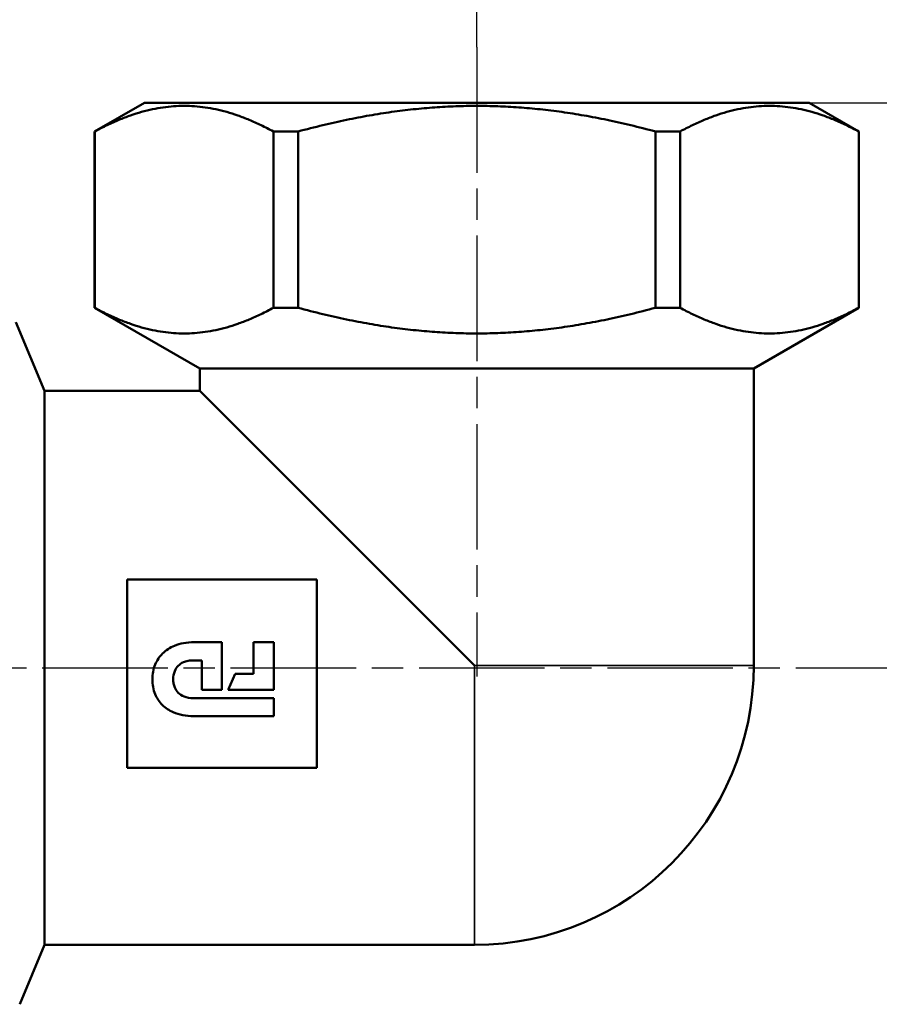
# Model space of a CAD drawing. Header units: millimetres. Extents: x -121 to 738, y -69 to 356.
# Tile 14 of 21: x 74 to 113, y 195 to 239. Entities that reach past the tile are written whole.
import ezdxf

# ---------------------------------------------------------------- set-up
doc = ezdxf.new("R2010")
doc.units = ezdxf.units.MM
doc.linetypes.add('CHAIN', pattern=[0.7087, 0.4724, -0.0591, 0.1181, -0.0591])
for name, color, linetype, lineweight in [('Видимые тонкие (ГОСТ)', 7, 'Continuous', 35), ('Видимый контур (ГОСТ)', 7, 'Continuous', 50), ('Осевая линия (ГОСТ)', 7, 'Continuous', 25), ('Размер (ГОСТ)', 7, 'Continuous', 25)]:
    doc.layers.add(name, color=color, linetype=linetype, lineweight=lineweight)
doc.styles.add('Обычный текст (ГОСТ)', font='GOST Common Italic.ttf')
doc.dimstyles.new('Обычный (ГОСТ)', dxfattribs={"dimtxt": 3.5, "dimasz": 3.5, "dimexe": 1, "dimexo": 0, "dimgap": 0.5, "dimtad": 1, "dimrnd": 1e-08, "dimtxsty": 'Обычный текст (ГОСТ)', "dimblk": 'Filled-1', "dimcen": 0.09, "dimdle": 15, "dimclrd": 256, "dimclre": 256, "dimclrt": 256, "dimazin": 2, "dimtfac": 0.714286, "dimtdec": 3, "dimtmove": 0, "dimatfit": 3, "dimfxl": 1, "dimtolj": 1, "dimlwd": 25, "dimlwe": 25, "dimarcsym": 0})

# ---------------------------------------------------------------- blocks, each defined once
blk = doc.blocks.new('Filled-1')
at = {"color": 0}
for p, q in [((0, 0), (-1, 0.143)), ((-1, 0.143), (-1, -0.143)), ((-1, 0), (0, 0)), ((-1, -0.143), (0, 0))]:
    blk.add_line(p, q, dxfattribs=at)
at = {"color": 0, "flags": 128}
blk.add_lwpolyline([(-1, -0.143), (0, 0), (-1, 0.143), (-1, -0.143)], dxfattribs=at)
at = {"color": 0}
blk.add_solid([(-1, -0.143), (0, 0), (-1, 0.143), (-1, -0.143)], dxfattribs=at)
blk = doc.blocks.new('*D8')
at = {"layer": 'Defpoints', "color": 0, "linetype": 'Continuous', "transparency": 16777216}
for p in [(110.081, 235.625), (111.958, 210.125), (126.958, 210.125)]:
    blk.add_point(p, dxfattribs=at)
at = {"layer": 'Размер (ГОСТ)', "linetype": 'Continuous', "lineweight": 25, "transparency": 16777216}
for p, q in [((110.081, 235.625), (127.958, 235.625)), ((126.958, 232.125), (126.958, 213.625)), ((111.958, 210.125), (127.958, 210.125))]:
    blk.add_line(p, q, dxfattribs=at)
at = {"layer": 'Размер (ГОСТ)', "linetype": 'Continuous', "lineweight": 25, "transparency": 16777216, "xscale": 3.5, "yscale": 3.5, "zscale": 3.5}
for p, rotation in [((126.958, 235.625), 90), ((126.958, 210.125), 270)]:
    blk.add_blockref('Filled-1', p, dxfattribs=dict(at, rotation=rotation))
at = {"layer": 'Размер (ГОСТ)', "linetype": 'Continuous', "lineweight": 25, "transparency": 16777216, "insert": (122.258, 218.473), "char_height": 3.5, "attachment_point": 1, "rotation": 90, "style": 'Обычный текст (ГОСТ)'}
blk.add_mtext('\\A1;25,5', dxfattribs=at)
blk = doc.blocks.new('*D13')
at = {"layer": 'Defpoints', "color": 0, "linetype": 'Continuous', "transparency": 16777216}
for p in [(95.081, 254.274), (95.081, 238.125), (37.581, 221.794)]:
    blk.add_point(p, dxfattribs=at)
at = {"layer": 'Размер (ГОСТ)', "linetype": 'Continuous', "lineweight": 25, "transparency": 16777216}
for p, q in [((37.581, 221.794), (37.581, 255.274)), ((95.081, 238.125), (95.081, 255.274)), ((41.081, 254.274), (91.581, 254.274))]:
    blk.add_line(p, q, dxfattribs=at)
at = {"layer": 'Размер (ГОСТ)', "linetype": 'Continuous', "lineweight": 25, "transparency": 16777216, "xscale": 3.5, "yscale": 3.5, "zscale": 3.5, "rotation": 180}
blk.add_blockref('Filled-1', (37.581, 254.274), dxfattribs=at)
at = {"layer": 'Размер (ГОСТ)', "linetype": 'Continuous', "lineweight": 25, "transparency": 16777216, "xscale": 3.5, "yscale": 3.5, "zscale": 3.5}
blk.add_blockref('Filled-1', (95.081, 254.274), dxfattribs=at)
at = {"layer": 'Размер (ГОСТ)', "linetype": 'Continuous', "lineweight": 25, "transparency": 16777216, "insert": (61.93, 258.974), "char_height": 3.5, "attachment_point": 1, "style": 'Обычный текст (ГОСТ)'}
blk.add_mtext('\\A1;57,5', dxfattribs=at)

msp = doc.modelspace()

# ---------------------------------------------------------------- linework, layer by layer
at = {"layer": 'Видимые тонкие (ГОСТ)'}
for q in [(94.981, 197.625), (107.581, 210.225)]:
    msp.add_line((94.981, 210.225), q, dxfattribs=at)
at = {"layer": 'Видимый контур (ГОСТ)'}
for p, q in [((80.081, 235.625), (77.831, 234.326)), ((110.081, 235.625), (80.081, 235.625)), ((110.081, 235.625), (112.331, 234.326)), ((77.831, 234.326), (77.843, 234.326)), ((77.831, 234.326), (77.831, 226.367)), ((77.843, 234.326), (77.843, 226.367)), ((85.906, 234.326), (87.019, 234.326)), ((85.906, 234.326), (85.906, 226.367)), ((87.019, 234.326), (87.019, 226.367)), ((103.144, 234.326), (104.257, 234.326)), ((103.144, 234.326), (103.144, 226.367)), ((104.257, 234.326), (104.257, 226.367)), ((112.319, 234.326), (112.331, 234.326)), ((112.319, 234.326), (112.319, 226.367)), ((112.331, 234.326), (112.331, 226.367)), ((77.843, 226.367), (77.831, 226.367)), ((82.581, 223.625), (77.831, 226.367)), ((87.019, 226.367), (85.906, 226.367)), ((104.257, 226.367), (103.144, 226.367)), ((107.581, 223.625), (112.331, 226.367)), ((112.331, 226.367), (112.319, 226.367)), ((75.581, 222.625), (74.281, 225.72)), ((82.581, 223.625), (107.581, 223.625)), ((82.581, 223.625), (82.581, 222.625)), ((107.581, 223.625), (107.581, 210.225)), ((75.581, 197.625), (75.581, 222.625)), ((82.581, 222.625), (75.581, 222.625)), ((94.981, 210.225), (82.581, 222.625)), ((87.859, 214.108), (79.31, 214.108)), ((79.31, 214.108), (79.31, 205.608)), ((87.859, 205.608), (87.859, 214.108)), ((82.327, 211.28), (83.584, 211.28)), ((83.584, 211.28), (83.584, 209.133)), ((85.007, 209.858), (85.007, 211.28)), ((85.007, 211.28), (85.924, 211.28)), ((85.924, 211.28), (85.924, 209.133)), ((82.667, 210.461), (82.294, 210.461)), ((82.667, 209.133), (82.667, 210.461)), ((83.869, 209.133), (84.177, 209.858)), ((84.177, 209.858), (85.007, 209.858)), ((83.584, 209.133), (82.667, 209.133)), ((85.924, 209.133), (83.869, 209.133)), ((82.294, 208.754), (85.924, 208.754)), ((85.924, 208.754), (85.924, 207.944)), ((85.924, 207.944), (82.308, 207.944)), ((79.31, 205.608), (87.859, 205.608)), ((75.581, 197.625), (74.454, 194.941)), ((94.981, 197.625), (75.581, 197.625))]:
    msp.add_line(p, q, dxfattribs=at)
msp.add_arc((94.981, 210.225), 12.6, 270, 0, dxfattribs=at)
for points, weights in [([(85.906, 234.326), (81.875, 236.501), (77.843, 234.326)], [1.00291981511, 1.13445028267, 1.00291981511]), ([(103.144, 234.326), (95.081, 236.501), (87.019, 234.326)], [1.00291981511, 1.13445028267, 1.00291981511]), ([(112.319, 234.326), (108.288, 236.501), (104.257, 234.326)], [1.00291981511, 1.13445028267, 1.00291981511]), ([(77.843, 226.367), (81.875, 224.192), (85.906, 226.367)], [1.02210813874, 1.15615510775, 1.02210813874]), ([(87.019, 226.367), (95.081, 224.192), (103.144, 226.367)], [1.02210813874, 1.15615510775, 1.02210813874]), ([(104.257, 226.367), (108.288, 224.192), (112.319, 226.367)], [1.02210813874, 1.15615510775, 1.02210813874])]:
    msp.add_rational_spline(points, weights, degree=2, dxfattribs=at)
for points, knots in [([(80.442, 209.602), (80.442, 209.836), (80.483, 210.066), (80.65, 210.462), (80.759, 210.625), (81.054, 210.919), (81.238, 211.036), (81.695, 211.223), (81.991, 211.28), (82.327, 211.28)], [-0.3407889, -0.3407889, -0.3407889, -0.3407889, -0.2547963, -0.2547963, -0.181915, -0.181915, -0.1008754, -0.1008754, 0, 0, 0, 0]), ([(82.294, 210.461), (82.213, 210.461), (82.131, 210.454), (81.979, 210.425), (81.908, 210.403), (81.754, 210.335), (81.675, 210.282), (81.538, 210.146), (81.486, 210.065), (81.401, 209.859), (81.382, 209.733), (81.382, 209.608)], [-0.1422705, -0.1422705, -0.1422705, -0.1422705, -0.1179069, -0.1179069, -0.0956908, -0.0956908, -0.0670648, -0.0670648, -0.0377427, -0.0377427, 0, 0, 0, 0]), ([(82.308, 207.944), (82.141, 207.944), (81.973, 207.958), (81.663, 208.017), (81.519, 208.06), (81.199, 208.199), (81.032, 208.308), (80.752, 208.586), (80.644, 208.749), (80.481, 209.143), (80.442, 209.371), (80.442, 209.602)], [-0.2831545, -0.2831545, -0.2831545, -0.2831545, -0.2330876, -0.2330876, -0.1882803, -0.1882803, -0.1282568, -0.1282568, -0.0693446, -0.0693446, 0, 0, 0, 0]), ([(81.382, 209.608), (81.382, 209.542), (81.388, 209.476), (81.411, 209.352), (81.428, 209.293), (81.49, 209.148), (81.543, 209.068), (81.687, 208.926), (81.775, 208.87), (81.995, 208.781), (82.137, 208.754), (82.294, 208.754)], [-0.1647293, -0.1647293, -0.1647293, -0.1647293, -0.1411742, -0.1411742, -0.1194983, -0.1194983, -0.0848014, -0.0848014, -0.0472404, -0.0472404, 0, 0, 0, 0])]:
    msp.add_open_spline(points, degree=3, knots=knots, dxfattribs=at)
at = {"layer": 'Осевая линия (ГОСТ)', "linetype": 'CHAIN', "ltscale": 11.993792}
for p, q in [((95.081, 238.125), (95.081, 209.729)), ((32.975, 210.125), (111.958, 210.125))]:
    msp.add_line(p, q, dxfattribs=at)

# ---------------------------------------------------------------- dimensions: what is measured, and where the dimension line sits
at = {"layer": 'Размер (ГОСТ)', "linetype": 'Continuous', "lineweight": 25}
dim = msp.add_linear_dim(base=(95.081, 254.274), p1=(37.581, 221.794), p2=(95.081, 238.125), dimstyle='Обычный (ГОСТ)', override={"dimgap": 0.5, "dimdec": 2, "dimtol": 0, "dimlim": 0, "dimtp": 0, "dimtm": 0, "dimtdec": 3, "dimtofl": 0, "dimatfit": 1}, dxfattribs=at)
dim.commit()
dim.dimension.update_dxf_attribs({"geometry": '*D13', "text_midpoint": (66.331, 254.274), "dimtype": 160})
dim = msp.add_linear_dim(base=(126.958, 210.125), p1=(110.081, 235.625), p2=(111.958, 210.125), angle=270, dimstyle='Обычный (ГОСТ)', override={"dimgap": 0.5, "dimdec": 2, "dimtol": 0, "dimlim": 0, "dimtp": 0, "dimtm": 0, "dimtdec": 3, "dimtofl": 0, "dimatfit": 1}, dxfattribs=at)
dim.commit()
dim.dimension.update_dxf_attribs({"geometry": '*D8', "text_midpoint": (126.958, 222.875), "dimtype": 160})

doc.saveas('drawing.dxf')
